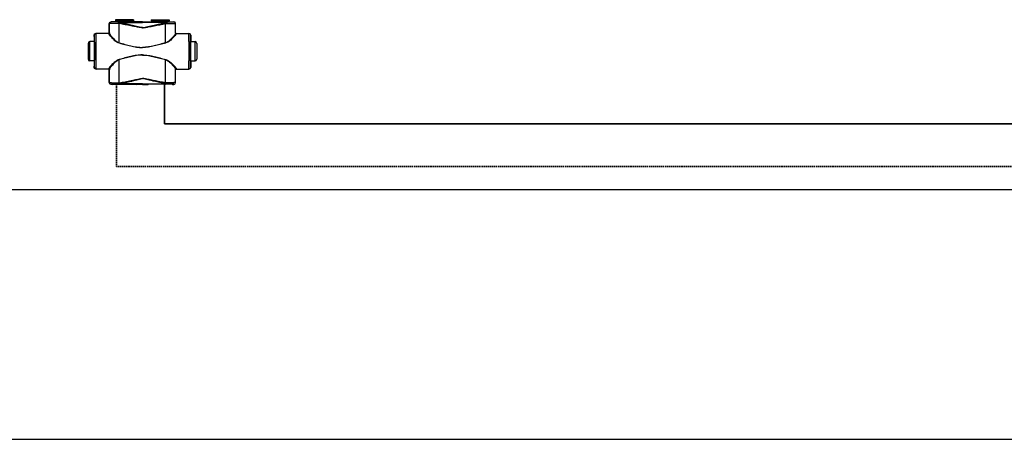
# Model space of a CAD drawing. Header units: millimetres. Extents: x -727 to 69715, y -15705 to 98123.
# Tile 223 of 256: x 48167 to 49546, y -13305 to -12717. Entities that reach past the tile are written whole.
import ezdxf

# ---------------------------------------------------------------- set-up
doc = ezdxf.new("R2010")
doc.units = ezdxf.units.MM
doc.linetypes.add('VERDECKT', pattern=[9.525, 6.35, -3.175])
for name, color, linetype, lineweight in [('UT_POTRUBI - PŘÍVOD', 1, 'Continuous', 35), ('UT_SCHÉMA_PŘÍVOD', 10, 'Continuous', 35), ('UT_SCHÉMA_ZPÁTEČKA', 172, 'VERDECKT', 35)]:
    doc.layers.add(name, color=color, linetype=linetype, lineweight=lineweight)

msp = doc.modelspace()

# ---------------------------------------------------------------- linework, layer by layer
at = {"color": 0, "linetype": 'Continuous'}
for p, q in [((48292.7, -12722.6), (48292.5, -12722.5)), ((48292.5, -12735.5), (48292.5, -12722.5)), ((48295.2, -12720.1), (48295, -12720)), ((48296.7, -12720), (48295, -12720)), ((48297, -12720.1), (48296.7, -12720)), ((48326.6, -12717.1), (48301.4, -12717.1)), ((48301.4, -12717.1), (48301.4, -12718.5)), ((48301.4, -12718.5), (48302.4, -12719.4)), ((48301.4, -12718.5), (48326.6, -12718.5)), ((48302.4, -12719.4), (48325.7, -12719.4)), ((48302.5, -12719.8), (48325.5, -12719.8)), ((48302.5, -12719.8), (48302.5, -12720.1)), ((48310.2, -12720.2), (48305.3, -12720.2)), ((48305.3, -12720.9), (48305.3, -12720.2)), ((48305.3, -12720.9), (48339, -12720.9)), ((48339, -12720.2), (48317.9, -12720.2)), ((48325.5, -12719.8), (48325.5, -12720.1)), ((48326.6, -12718.5), (48325.7, -12719.4)), ((48326.6, -12717.1), (48326.6, -12718.5)), ((48332.8, -12720), (48331, -12720.1)), ((48339, -12720), (48332.8, -12720)), ((48339, -12720), (48345.3, -12720)), ((48339, -12720.2), (48360.2, -12720.2)), ((48372.7, -12720.9), (48339, -12720.9)), ((48345.3, -12720), (48347, -12720.1)), ((48351.4, -12717.1), (48376.6, -12717.1)), ((48351.4, -12717.1), (48351.4, -12718.5)), ((48376.6, -12718.5), (48351.4, -12718.5)), ((48351.4, -12718.5), (48352.4, -12719.4)), ((48375.7, -12719.4), (48352.4, -12719.4)), ((48375.5, -12719.8), (48352.5, -12719.8)), ((48352.5, -12719.8), (48352.5, -12720.1)), ((48367.9, -12720.2), (48372.7, -12720.2)), ((48372.7, -12720.9), (48372.7, -12720.2)), ((48375.5, -12719.8), (48375.5, -12720.1)), ((48376.6, -12718.5), (48375.7, -12719.4)), ((48376.6, -12717.1), (48376.6, -12718.5)), ((48381, -12720.1), (48381.4, -12720)), ((48381.4, -12720), (48383, -12720)), ((48382.9, -12720.1), (48383, -12720)), ((48385.4, -12722.6), (48385.5, -12722.5)), ((48385.5, -12735.5), (48385.5, -12722.5)), ((48271.6, -12738.8), (48271.3, -12738.8)), ((48271.3, -12738.8), (48271.3, -12746.9)), ((48291.9, -12736.3), (48273.8, -12736.3)), ((48292.5, -12735.5), (48292.7, -12735.5)), ((48385.5, -12735.5), (48385.4, -12735.5)), ((48386.2, -12736.3), (48404.2, -12736.3)), ((48406.5, -12738.8), (48406.7, -12738.8)), ((48406.7, -12738.8), (48406.7, -12746.9)), ((48262.8, -12750.3), (48262.8, -12772.3)), ((48271.6, -12747.8), (48265.3, -12747.8)), ((48265.3, -12774.8), (48265.3, -12747.8)), ((48271.3, -12746.9), (48271.6, -12747.3)), ((48271.7, -12747.3), (48271.7, -12747.3)), ((48406.4, -12747.3), (48406.4, -12747.3)), ((48406.7, -12746.9), (48406.5, -12747.3)), ((48406.5, -12747.8), (48412.7, -12747.8)), ((48412.7, -12774.8), (48412.7, -12747.8)), ((48415.2, -12750.3), (48415.2, -12772.3)), ((48271.6, -12774.8), (48265.3, -12774.8)), ((48271.6, -12775.3), (48271.3, -12775.6)), ((48271.3, -12775.6), (48271.3, -12783.8)), ((48271.7, -12775.3), (48271.7, -12775.3)), ((48406.4, -12775.3), (48406.4, -12775.3)), ((48406.5, -12774.8), (48412.7, -12774.8)), ((48406.5, -12775.3), (48406.7, -12775.6)), ((48406.7, -12775.6), (48406.7, -12783.8)), ((48271.3, -12783.8), (48271.6, -12783.8)), ((48291.9, -12786.3), (48273.8, -12786.3)), ((48292.7, -12787.1), (48292.5, -12787.1)), ((48292.5, -12805.2), (48292.5, -12787.1)), ((48385.4, -12787.1), (48385.5, -12787.1)), ((48385.5, -12805.2), (48385.5, -12787.1)), ((48386.2, -12786.3), (48404.2, -12786.3)), ((48406.7, -12783.8), (48406.5, -12783.8)), ((48292.5, -12805.2), (48292.7, -12805)), ((48295, -12807.7), (48295.2, -12807.5)), ((48296.7, -12807.7), (48295, -12807.7)), ((48297, -12807.6), (48296.7, -12807.7)), ((48306.6, -12805.4), (48306.8, -12805.4)), ((48306.9, -12807.5), (48307.1, -12807.5)), ((48339, -12806.7), (48307.1, -12806.7)), ((48307.1, -12807.5), (48307.1, -12806.7)), ((48307.1, -12807.5), (48308.4, -12807.5)), ((48319.7, -12807.5), (48339, -12807.5)), ((48332.8, -12807.7), (48331, -12807.6)), ((48339, -12807.7), (48332.8, -12807.7)), ((48339, -12806.7), (48371, -12806.7)), ((48358.4, -12807.5), (48339, -12807.5)), ((48339, -12807.7), (48345.3, -12807.7)), ((48345.3, -12807.7), (48347, -12807.6)), ((48371, -12807.5), (48369.7, -12807.5)), ((48371, -12807.5), (48371, -12806.7)), ((48371.2, -12807.5), (48371, -12807.5)), ((48371.5, -12805.4), (48371.3, -12805.4)), ((48381, -12807.6), (48381.4, -12807.7)), ((48381.4, -12807.7), (48383, -12807.7)), ((48383, -12807.7), (48382.9, -12807.5)), ((48385.5, -12805.2), (48385.4, -12805))]:
    msp.add_line(p, q, dxfattribs=at)
for p, q in [((-727.4, -12954.7), (68024.3, -12954.7)), ((-727.4, -13304.7), (68024.3, -13304.7))]:
    msp.add_line(p, q)
for centre, radius, start, end in [((48295.2, -12722.6), 2.5, 90.0025, 179.9975), ((48302, -12719.8), 0.5, 0, 45), ((48326, -12719.8), 0.5, 135, 180), ((48352, -12719.8), 0.5, 0, 45), ((48376, -12719.8), 0.5, 135, 180), ((48382.9, -12722.6), 2.5, 0.0025, 89.9975), ((48274.1, -12738.8), 2.5, 90.0022, 180.0011), ((48291.9, -12735.5), 0.8, 270.0036, 359.9972), ((48386.2, -12735.5), 0.8, 180.0028, 269.9964), ((48404, -12738.8), 2.5, 359.9989, 89.9978), ((48265.3, -12750.3), 2.5, 90, 180), ((45831.9, -12761.3), 2442.4, 359.6832, 0.3168), ((50846.2, -12761.3), 2442.4, 179.6832, 180.3168), ((48412.7, -12750.3), 2.5, 0, 90), ((48265.3, -12772.3), 2.5, 180, 270), ((48412.7, -12772.3), 2.5, 270, 0), ((48274.1, -12783.8), 2.5, 179.9989, 269.9978), ((48291.9, -12787.1), 0.8, 0.0028, 89.9964), ((48386.2, -12787.1), 0.8, 90.0036, 179.9972), ((48404, -12783.8), 2.5, 270.0022, 0.0011), ((48295.2, -12805), 2.5, 180.0025, 269.9975), ((48382.9, -12805), 2.5, 270.0025, 359.9975)]:
    msp.add_arc(centre, radius, start, end, dxfattribs=at)
at = {"color": 0, "linetype": 'Continuous', "extrusion": (0, 0, -1)}
for centre, major_axis, ratio, start_param, end_param in [((48295, -12722.5), (-1.77, 1.77), 0.999973, -0.785384, 0.785384), ((48314, -12720.1), (-17, 0), 0.005236, 4.941076, 6.283185), ((48314, -12720.1), (-17, 0), 0.005236, 3.141593, 4.483702), ((48273.8, -12738.8), (-2.5, 0), 0.999945, 0, 1.570796), ((48291.7, -12735.5), (-0.8, 0), 0.999986, -3.141593, -1.659157), ((48271.6, -12761.3), (0, 14), 0.010472, 0, 3.141593), ((48273.8, -12783.8), (-2.5, 0), 0.999945, -1.570796, 0), ((48291.7, -12787.1), (0.8, 0), 0.999986, -1.395381, 0), ((48295, -12805.2), (1.77, 1.77), 0.999973, -3.926977, -2.356208), ((48314, -12807.6), (-17, 0), 0.005236, 0, 1.229157), ((48314, -12807.6), (-17, 0), 0.005236, 1.912436, 3.141593)]:
    msp.add_ellipse(centre, major_axis=major_axis, ratio=ratio, start_param=start_param, end_param=end_param, dxfattribs=at)
at = {"color": 0, "linetype": 'Continuous'}
for centre, major_axis, ratio, start_param, end_param in [((48364, -12720.1), (17, 0), 0.005236, 3.141593, 4.483702), ((48364, -12720.1), (17, 0), 0.005236, 4.941076, 6.283185), ((48383, -12722.5), (1.77, 1.77), 0.999973, -0.785384, 0.785384), ((48386.3, -12735.5), (0.8, 0), 0.999986, -3.141593, -1.659157), ((48404.2, -12738.8), (2.5, 0), 0.999945, 0, 1.570796), ((48406.5, -12761.3), (0, 14), 0.010472, 0, 3.141593), ((48386.3, -12787.1), (-0.8, 0), 0.999986, -1.395381, 0), ((48404.2, -12783.8), (2.5, 0), 0.999945, -1.570796, 0), ((48364, -12807.6), (17, 0), 0.005236, 1.912436, 3.141593), ((48364, -12807.6), (17, 0), 0.005236, 0, 1.229157), ((48383, -12805.2), (-1.77, 1.77), 0.999973, -3.926977, -2.356208)]:
    msp.add_ellipse(centre, major_axis=major_axis, ratio=ratio, start_param=start_param, end_param=end_param, dxfattribs=at)
for points, knots in [([(48304.7, -12722.3), (48303.9, -12722.3), (48302.3, -12722.3), (48300.3, -12722.3), (48298.9, -12722.3), (48297.9, -12722.3), (48296.9, -12722.4), (48296.1, -12722.4), (48295.3, -12722.4), (48294.6, -12722.4), (48294.1, -12722.4), (48293.6, -12722.5), (48293.4, -12722.5), (48293.2, -12722.5), (48293, -12722.5), (48292.9, -12722.5), (48292.8, -12722.5), (48292.7, -12722.6), (48292.7, -12722.6), (48292.7, -12722.6), (48292.7, -12722.6)], [0, 0, 0, 0, 0.207034, 0.39928, 0.488214, 0.57154, 0.648707, 0.71921, 0.782588, 0.838437, 0.886403, 0.926186, 0.942933, 0.957549, 0.970012, 0.98031, 0.988432, 0.994377, 0.998178, 1, 1, 1, 1]), ([(48292.7, -12736), (48292.7, -12734.9), (48292.7, -12730.4), (48292.7, -12725.9), (48292.7, -12722.6)], [0, 0, 0, 0, 0.250733, 1, 1, 1, 1]), ([(48305.3, -12720.2), (48304.6, -12720.2), (48303.3, -12720.1), (48301.6, -12720.1), (48300.4, -12720.1), (48299.5, -12720.1), (48298.8, -12720.1), (48298, -12720.1), (48297.4, -12720.1), (48296.8, -12720.1), (48296.3, -12720.1), (48296, -12720.1), (48295.7, -12720.1), (48295.6, -12720.1), (48295.5, -12720.1), (48295.4, -12720.1), (48295.3, -12720.1), (48295.2, -12720.1), (48295.2, -12720.1), (48295.2, -12720.1), (48295.2, -12720.1), (48295.2, -12720.1), (48295.2, -12720.1), (48295.2, -12720.1)], [0, 0, 0, 0, 0.207653, 0.400343, 0.489423, 0.572844, 0.650059, 0.720565, 0.783909, 0.839692, 0.887568, 0.927242, 0.943927, 0.958477, 0.970869, 0.981088, 0.989117, 0.992306, 0.994945, 0.997032, 0.998568, 0.999554, 1, 1, 1, 1]), ([(48305.3, -12720.2), (48305.3, -12720.2), (48305.2, -12720.3), (48305.1, -12720.4), (48305, -12720.6), (48304.9, -12720.8), (48304.9, -12721.1), (48304.8, -12721.5), (48304.8, -12721.9), (48304.7, -12722.1), (48304.7, -12722.3)], [0, 0, 0, 0, 0.117156, 0.161001, 0.211236, 0.330442, 0.472834, 0.634922, 0.812344, 1, 1, 1, 1]), ([(48305.3, -12720.9), (48305.2, -12721.1), (48305, -12721.5), (48304.8, -12722), (48304.7, -12722.3)], [0, 0, 0, 0, 0.464895, 1, 1, 1, 1]), ([(48306.6, -12722.6), (48306.4, -12722.6), (48305.8, -12722.5), (48305.2, -12722.4), (48304.7, -12722.3)], [0, 0, 0, 0, 0.252579, 1, 1, 1, 1]), ([(48306.9, -12721.3), (48306.8, -12721.3), (48306.3, -12721.1), (48305.7, -12721), (48305.3, -12720.9)], [0, 0, 0, 0, 0.253704, 1, 1, 1, 1]), ([(48306.9, -12721.3), (48306.9, -12721.5), (48306.7, -12721.9), (48306.6, -12722.4), (48306.6, -12722.6)], [0, 0, 0, 0, 0.464569, 1, 1, 1, 1]), ([(48339, -12728.3), (48339, -12728.3), (48338.4, -12728.3), (48337, -12728.2), (48334.9, -12727.9), (48332.9, -12727.6), (48330.2, -12727.1), (48326.8, -12726.4), (48322.8, -12725.6), (48318.7, -12724.8), (48314.7, -12724.1), (48310.6, -12723.3), (48307.9, -12722.9), (48306.6, -12722.6)], [0.5000015, 0.5000015, 0.5000015, 0.5000015, 0.500002, 0.5313979, 0.5627848, 0.5941575, 0.6255147, 0.6881766, 0.7507583, 0.8132458, 0.8756245, 0.9378805, 1, 1, 1, 1]), ([(48306.6, -12749.4), (48306.6, -12747.2), (48306.6, -12738.2), (48306.6, -12729.3), (48306.6, -12722.6)], [0, 0, 0, 0, 0.250952, 1, 1, 1, 1]), ([(48339, -12728.1), (48339, -12728.1), (48338.7, -12728.1), (48338, -12728.1), (48336.6, -12727.9), (48334.9, -12727.6), (48332.9, -12727.2), (48330.9, -12726.8), (48328.9, -12726.3), (48326.2, -12725.7), (48322.9, -12724.9), (48318.9, -12723.9), (48314.9, -12723), (48310.9, -12722.1), (48308.2, -12721.6), (48306.9, -12721.3)], [0.499995, 0.499995, 0.499995, 0.499995, 0.4999958, 0.5157333, 0.5314718, 0.5629204, 0.5943483, 0.6257534, 0.6571339, 0.6884877, 0.7511054, 0.813586, 0.8759088, 0.9380534, 1, 1, 1, 1]), ([(48317.9, -12720.2), (48317.3, -12720.2), (48316, -12720.2), (48314, -12720.2), (48312.1, -12720.2), (48310.8, -12720.2), (48310.2, -12720.2)], [0, 0, 0, 0, 0.248355, 0.5, 0.751645, 1, 1, 1, 1]), ([(48339, -12728.1), (48339, -12728.1), (48339.4, -12728.1), (48340.1, -12728.1), (48341.5, -12727.9), (48343.2, -12727.6), (48345.2, -12727.2), (48347.2, -12726.8), (48349.2, -12726.3), (48351.9, -12725.7), (48355.2, -12724.9), (48359.2, -12723.9), (48363.2, -12723), (48367.2, -12722.1), (48369.8, -12721.6), (48371.2, -12721.3)], [0.499995, 0.499995, 0.499995, 0.499995, 0.4999958, 0.5157333, 0.5314718, 0.5629204, 0.5943483, 0.6257534, 0.6571339, 0.6884877, 0.7511054, 0.813586, 0.8759088, 0.9380534, 1, 1, 1, 1]), ([(48339, -12728.3), (48339, -12728.3), (48339.7, -12728.3), (48341.1, -12728.2), (48343.2, -12727.9), (48345.2, -12727.6), (48347.9, -12727.1), (48351.3, -12726.4), (48355.3, -12725.6), (48359.4, -12724.8), (48363.4, -12724.1), (48367.5, -12723.3), (48370.2, -12722.9), (48371.5, -12722.6)], [0.5000015, 0.5000015, 0.5000015, 0.5000015, 0.500002, 0.5313979, 0.5627848, 0.5941575, 0.6255147, 0.6881766, 0.7507583, 0.8132458, 0.8756245, 0.9378805, 1, 1, 1, 1]), ([(48360.2, -12720.2), (48360.8, -12720.2), (48362.1, -12720.2), (48364, -12720.2), (48366, -12720.2), (48367.3, -12720.2), (48367.9, -12720.2)], [0, 0, 0, 0, 0.248355, 0.5, 0.751645, 1, 1, 1, 1]), ([(48371.2, -12721.3), (48371.3, -12721.3), (48371.8, -12721.1), (48372.4, -12721), (48372.7, -12720.9)], [0, 0, 0, 0, 0.253704, 1, 1, 1, 1]), ([(48371.2, -12721.3), (48371.2, -12721.5), (48371.4, -12721.9), (48371.5, -12722.4), (48371.5, -12722.6)], [0, 0, 0, 0, 0.464569, 1, 1, 1, 1]), ([(48371.5, -12722.6), (48371.7, -12722.6), (48372.3, -12722.5), (48372.9, -12722.4), (48373.4, -12722.3)], [0, 0, 0, 0, 0.252579, 1, 1, 1, 1]), ([(48371.5, -12749.4), (48371.5, -12747.2), (48371.5, -12738.2), (48371.5, -12729.3), (48371.5, -12722.6)], [0, 0, 0, 0, 0.250952, 1, 1, 1, 1]), ([(48372.7, -12720.2), (48373.5, -12720.2), (48374.8, -12720.1), (48376.5, -12720.1), (48377.7, -12720.1), (48378.6, -12720.1), (48379.3, -12720.1), (48380.1, -12720.1), (48380.7, -12720.1), (48381.3, -12720.1), (48381.8, -12720.1), (48382.1, -12720.1), (48382.3, -12720.1), (48382.5, -12720.1), (48382.6, -12720.1), (48382.7, -12720.1), (48382.8, -12720.1), (48382.8, -12720.1), (48382.9, -12720.1), (48382.9, -12720.1), (48382.9, -12720.1), (48382.9, -12720.1), (48382.9, -12720.1), (48382.9, -12720.1)], [0, 0, 0, 0, 0.207653, 0.400343, 0.489423, 0.572844, 0.650059, 0.720565, 0.783909, 0.839692, 0.887568, 0.927242, 0.943927, 0.958477, 0.970869, 0.981088, 0.989117, 0.992306, 0.994945, 0.997032, 0.998568, 0.999554, 1, 1, 1, 1]), ([(48372.7, -12720.2), (48372.8, -12720.2), (48372.9, -12720.3), (48373, -12720.4), (48373.1, -12720.6), (48373.2, -12720.8), (48373.2, -12721.1), (48373.3, -12721.5), (48373.3, -12721.9), (48373.4, -12722.1), (48373.4, -12722.3)], [0, 0, 0, 0, 0.117156, 0.161001, 0.211236, 0.330442, 0.472834, 0.634922, 0.812344, 1, 1, 1, 1]), ([(48372.7, -12720.9), (48372.9, -12721.1), (48373.1, -12721.5), (48373.3, -12722), (48373.4, -12722.3)], [0, 0, 0, 0, 0.464895, 1, 1, 1, 1]), ([(48373.4, -12722.3), (48374.2, -12722.3), (48375.8, -12722.3), (48377.8, -12722.3), (48379.2, -12722.3), (48380.2, -12722.3), (48381.2, -12722.4), (48382, -12722.4), (48382.8, -12722.4), (48383.5, -12722.4), (48384, -12722.4), (48384.5, -12722.5), (48384.7, -12722.5), (48384.9, -12722.5), (48385.1, -12722.5), (48385.2, -12722.5), (48385.3, -12722.5), (48385.4, -12722.6), (48385.4, -12722.6), (48385.4, -12722.6), (48385.4, -12722.6)], [0, 0, 0, 0, 0.207034, 0.39928, 0.488214, 0.57154, 0.648707, 0.71921, 0.782588, 0.838437, 0.886403, 0.926186, 0.942933, 0.957549, 0.970012, 0.98031, 0.988432, 0.994377, 0.998178, 1, 1, 1, 1]), ([(48385.4, -12736), (48385.4, -12734.9), (48385.4, -12730.4), (48385.4, -12725.9), (48385.4, -12722.6)], [0, 0, 0, 0, 0.250733, 1, 1, 1, 1]), ([(48271.7, -12747.3), (48271.7, -12746.6), (48271.7, -12745.4), (48271.7, -12744), (48271.7, -12742.9), (48271.7, -12742.2), (48271.7, -12741.6), (48271.7, -12741), (48271.6, -12740.5), (48271.6, -12740.1), (48271.6, -12739.7), (48271.6, -12739.4), (48271.6, -12739.2), (48271.6, -12739.1), (48271.6, -12739), (48271.6, -12738.9), (48271.6, -12738.8), (48271.6, -12738.8), (48271.6, -12738.8), (48271.6, -12738.8), (48271.6, -12738.8)], [0, 0, 0, 0, 0.221931, 0.420259, 0.509783, 0.592499, 0.668149, 0.736495, 0.797321, 0.850436, 0.895675, 0.932895, 0.948462, 0.961984, 0.973451, 0.982856, 0.990196, 0.99547, 0.998697, 1, 1, 1, 1]), ([(48274.3, -12747.8), (48274.2, -12746.9), (48274.2, -12745.3), (48274.2, -12743.4), (48274.2, -12742), (48274.2, -12741), (48274.2, -12740.1), (48274.2, -12739.4), (48274.2, -12738.6), (48274.1, -12738), (48274.1, -12737.5), (48274.1, -12737.1), (48274.1, -12736.9), (48274.1, -12736.7), (48274.1, -12736.6), (48274.1, -12736.5), (48274.1, -12736.4), (48274.1, -12736.3), (48274.1, -12736.3), (48274.1, -12736.3), (48274.1, -12736.3), (48274.1, -12736.3)], [0, 0, 0, 0, 0.218984, 0.416191, 0.505653, 0.588551, 0.664564, 0.733396, 0.794781, 0.848478, 0.894279, 0.932006, 0.947796, 0.961515, 0.973152, 0.982695, 0.990138, 0.995479, 0.998726, 0.999584, 1, 1, 1, 1]), ([(48292.7, -12736), (48292.7, -12736.1), (48292.6, -12736.3), (48292.5, -12736.6), (48292.2, -12736.7), (48292, -12736.8), (48291.9, -12736.8)], [0, 0, 0, 0, 0.247572, 0.496581, 0.747591, 1, 1, 1, 1]), ([(48291.9, -12736.3), (48291.9, -12736.3), (48291.9, -12736.3), (48291.9, -12736.3), (48291.9, -12736.3), (48291.9, -12736.3), (48291.9, -12736.3), (48291.9, -12736.4), (48291.9, -12736.5), (48291.9, -12736.6), (48291.9, -12736.7), (48291.9, -12736.7), (48291.9, -12736.8)], [0, 0, 0, 0, 0.005122, 0.017304, 0.037118, 0.064661, 0.143035, 0.252499, 0.393016, 0.564526, 0.766907, 1, 1, 1, 1]), ([(48291.9, -12736.8), (48291.9, -12736.8), (48291.9, -12737), (48292, -12737.2), (48292.1, -12737.5), (48292.3, -12737.8), (48292.6, -12738.4), (48293.2, -12739.1), (48293.8, -12739.9), (48294.9, -12741.1), (48296.4, -12742.6), (48298.4, -12744.6), (48300.3, -12746.2), (48302, -12747.5), (48303.9, -12748.7), (48305.4, -12749.4), (48306.5, -12749.7)], [0, 0, 0, 0, 0.009694, 0.02127, 0.034861, 0.050494, 0.087694, 0.13227, 0.183417, 0.240322, 0.368483, 0.511765, 0.666448, 0.747227, 0.829948, 1, 1, 1, 1]), ([(48292.7, -12735.5), (48292.7, -12735.5), (48292.7, -12735.5), (48292.7, -12735.5), (48292.7, -12735.5), (48292.7, -12735.5), (48292.7, -12735.5), (48292.7, -12735.6), (48292.7, -12735.7), (48292.7, -12735.8), (48292.7, -12735.9), (48292.7, -12736), (48292.7, -12736)], [0, 0, 0, 0, 0.005057, 0.017214, 0.037015, 0.06455, 0.142921, 0.252392, 0.392925, 0.564459, 0.766871, 1, 1, 1, 1]), ([(48292.7, -12736), (48292.7, -12736.1), (48292.7, -12736.2), (48292.8, -12736.4), (48292.9, -12736.7), (48293.1, -12737.1), (48293.4, -12737.7), (48293.9, -12738.4), (48294.5, -12739.2), (48295.5, -12740.4), (48296.9, -12742), (48298.8, -12744.1), (48300.6, -12745.8), (48302.3, -12747.1), (48304, -12748.3), (48305.5, -12749.1), (48306.6, -12749.4)], [0, 0, 0, 0, 0.010286, 0.022433, 0.036551, 0.052653, 0.090607, 0.135698, 0.187142, 0.244158, 0.372094, 0.514728, 0.6685, 0.748767, 0.830965, 1, 1, 1, 1]), ([(48385.4, -12736), (48385.4, -12736.1), (48385.4, -12736.2), (48385.3, -12736.4), (48385.2, -12736.7), (48385, -12737.1), (48384.7, -12737.7), (48384.2, -12738.4), (48383.6, -12739.2), (48382.6, -12740.4), (48381.2, -12742), (48379.3, -12744.1), (48377.4, -12745.8), (48375.8, -12747.1), (48374, -12748.3), (48372.6, -12749.1), (48371.5, -12749.4)], [0, 0, 0, 0, 0.010286, 0.022433, 0.036551, 0.052653, 0.090607, 0.135698, 0.187142, 0.244158, 0.372094, 0.514728, 0.6685, 0.748767, 0.830965, 1, 1, 1, 1]), ([(48386.2, -12736.8), (48386.2, -12736.8), (48386.2, -12737), (48386.1, -12737.2), (48386, -12737.5), (48385.8, -12737.8), (48385.4, -12738.4), (48384.9, -12739.1), (48384.3, -12739.9), (48383.2, -12741.1), (48381.7, -12742.6), (48379.7, -12744.6), (48377.8, -12746.2), (48376.1, -12747.5), (48374.2, -12748.7), (48372.7, -12749.4), (48371.6, -12749.7)], [0, 0, 0, 0, 0.009694, 0.02127, 0.034861, 0.050494, 0.087694, 0.13227, 0.183417, 0.240322, 0.368483, 0.511765, 0.666448, 0.747227, 0.829948, 1, 1, 1, 1]), ([(48385.4, -12735.5), (48385.4, -12735.5), (48385.4, -12735.5), (48385.4, -12735.5), (48385.4, -12735.5), (48385.4, -12735.5), (48385.4, -12735.5), (48385.4, -12735.6), (48385.4, -12735.7), (48385.4, -12735.8), (48385.4, -12735.9), (48385.4, -12736), (48385.4, -12736)], [0, 0, 0, 0, 0.005057, 0.017214, 0.037015, 0.06455, 0.142921, 0.252392, 0.392925, 0.564459, 0.766871, 1, 1, 1, 1]), ([(48385.4, -12736), (48385.4, -12736.1), (48385.5, -12736.3), (48385.6, -12736.6), (48385.9, -12736.7), (48386.1, -12736.8), (48386.2, -12736.8)], [0, 0, 0, 0, 0.247572, 0.496581, 0.747591, 1, 1, 1, 1]), ([(48386.2, -12736.3), (48386.2, -12736.3), (48386.2, -12736.3), (48386.2, -12736.3), (48386.2, -12736.3), (48386.2, -12736.3), (48386.2, -12736.3), (48386.2, -12736.4), (48386.2, -12736.5), (48386.2, -12736.6), (48386.2, -12736.7), (48386.2, -12736.7), (48386.2, -12736.8)], [0, 0, 0, 0, 0.005122, 0.017304, 0.037118, 0.064661, 0.143035, 0.252499, 0.393016, 0.564526, 0.766907, 1, 1, 1, 1]), ([(48403.8, -12747.8), (48403.8, -12746.9), (48403.9, -12745.3), (48403.9, -12743.4), (48403.9, -12742), (48403.9, -12741), (48403.9, -12740.1), (48403.9, -12739.4), (48403.9, -12738.6), (48403.9, -12738), (48404, -12737.5), (48404, -12737.1), (48404, -12736.9), (48404, -12736.7), (48404, -12736.6), (48404, -12736.5), (48404, -12736.4), (48404, -12736.3), (48404, -12736.3), (48404, -12736.3), (48404, -12736.3), (48404, -12736.3)], [0, 0, 0, 0, 0.218984, 0.416191, 0.505653, 0.588551, 0.664564, 0.733396, 0.794781, 0.848478, 0.894279, 0.932006, 0.947796, 0.961515, 0.973152, 0.982695, 0.990138, 0.995479, 0.998726, 0.999584, 1, 1, 1, 1]), ([(48406.4, -12747.3), (48406.4, -12746.6), (48406.4, -12745.4), (48406.4, -12744), (48406.4, -12742.9), (48406.4, -12742.2), (48406.4, -12741.6), (48406.4, -12741), (48406.4, -12740.5), (48406.5, -12740.1), (48406.5, -12739.7), (48406.5, -12739.4), (48406.5, -12739.2), (48406.5, -12739.1), (48406.5, -12739), (48406.5, -12738.9), (48406.5, -12738.8), (48406.5, -12738.8), (48406.5, -12738.8), (48406.5, -12738.8), (48406.5, -12738.8)], [0, 0, 0, 0, 0.221931, 0.420259, 0.509783, 0.592499, 0.668149, 0.736495, 0.797321, 0.850436, 0.895675, 0.932895, 0.948462, 0.961984, 0.973451, 0.982856, 0.990196, 0.99547, 0.998697, 1, 1, 1, 1]), ([(48271.7, -12775.3), (48271.8, -12773.1), (48271.8, -12768.4), (48271.8, -12761.3), (48271.8, -12754.1), (48271.8, -12749.5), (48271.7, -12747.3)], [0, 0, 0, 0, 0.235226, 0.499987, 0.764754, 1, 1, 1, 1]), ([(48306.6, -12749.4), (48306.6, -12749.4), (48306.6, -12749.5), (48306.5, -12749.7), (48306.5, -12749.7)], [0, 0, 0, 0, 0.258378, 1, 1, 1, 1]), ([(48306.5, -12749.7), (48309.2, -12750.5), (48313.2, -12751.5), (48318.5, -12752.9), (48322.6, -12753.9), (48326.6, -12754.7), (48330.7, -12755.5), (48334.2, -12755.9), (48337, -12756.1), (48338.4, -12756.1), (48339, -12756.1), (48339, -12756.1)], [0, 0, 0, 0, 0.1245061, 0.1869228, 0.2494269, 0.3120016, 0.3746311, 0.4372993, 0.4686472, 0.4999998, 0.5, 0.5, 0.5, 0.5]), ([(48306.6, -12749.4), (48309.3, -12750.1), (48313.2, -12751.2), (48318.6, -12752.7), (48322.6, -12753.7), (48326.7, -12754.6), (48330.8, -12755.3), (48334.2, -12755.7), (48337, -12755.9), (48338.4, -12755.9), (48339, -12755.9), (48339, -12755.9)], [0, 0, 0, 0, 0.1244767, 0.1868883, 0.2493924, 0.3119715, 0.3746087, 0.437287, 0.4686409, 0.4999998, 0.5, 0.5, 0.5, 0.5]), ([(48371.5, -12749.4), (48368.8, -12750.1), (48364.8, -12751.2), (48359.5, -12752.7), (48355.5, -12753.7), (48351.4, -12754.6), (48347.3, -12755.3), (48343.9, -12755.7), (48341.1, -12755.9), (48339.7, -12755.9), (48339, -12755.9), (48339, -12755.9)], [0, 0, 0, 0, 0.1244767, 0.1868883, 0.2493924, 0.3119715, 0.3746087, 0.437287, 0.4686409, 0.4999998, 0.5, 0.5, 0.5, 0.5]), ([(48371.6, -12749.7), (48368.9, -12750.5), (48364.9, -12751.5), (48359.6, -12752.9), (48355.5, -12753.9), (48351.5, -12754.7), (48347.4, -12755.5), (48343.9, -12755.9), (48341.1, -12756.1), (48339.7, -12756.1), (48339, -12756.1), (48339, -12756.1)], [0, 0, 0, 0, 0.1245061, 0.1869228, 0.2494269, 0.3120016, 0.3746311, 0.4372993, 0.4686472, 0.4999998, 0.5, 0.5, 0.5, 0.5]), ([(48371.5, -12749.4), (48371.5, -12749.4), (48371.5, -12749.5), (48371.6, -12749.7), (48371.6, -12749.7)], [0, 0, 0, 0, 0.258378, 1, 1, 1, 1]), ([(48406.4, -12775.3), (48406.3, -12773.1), (48406.3, -12768.4), (48406.3, -12761.3), (48406.3, -12754.1), (48406.3, -12749.5), (48406.4, -12747.3)], [0, 0, 0, 0, 0.235226, 0.499987, 0.764754, 1, 1, 1, 1]), ([(48339, -12766.4), (48337.7, -12766.4), (48334.9, -12766.5), (48330.7, -12767), (48326.6, -12767.8), (48322.6, -12768.7), (48318.5, -12769.6), (48313.2, -12771), (48309.2, -12772.1), (48306.5, -12772.8)], [0.5, 0.5, 0.5, 0.5, 0.5626889, 0.6253582, 0.6879892, 0.7505657, 0.8130716, 0.8754902, 1, 1, 1, 1]), ([(48339, -12766.6), (48337.7, -12766.6), (48334.9, -12766.7), (48330.8, -12767.2), (48326.7, -12768), (48322.6, -12768.9), (48318.6, -12769.9), (48313.2, -12771.3), (48309.3, -12772.4), (48306.6, -12773.1)], [0.5, 0.5, 0.5, 0.5, 0.5627005, 0.6253799, 0.6880187, 0.7505997, 0.8131057, 0.8755193, 1, 1, 1, 1]), ([(48339, -12766.4), (48340.4, -12766.4), (48343.2, -12766.5), (48347.4, -12767), (48351.5, -12767.8), (48355.5, -12768.7), (48359.6, -12769.6), (48364.9, -12771), (48368.9, -12772.1), (48371.6, -12772.8)], [0.5, 0.5, 0.5, 0.5, 0.5626889, 0.6253582, 0.6879892, 0.7505657, 0.8130716, 0.8754902, 1, 1, 1, 1]), ([(48339, -12766.6), (48340.4, -12766.6), (48343.2, -12766.7), (48347.3, -12767.2), (48351.4, -12768), (48355.5, -12768.9), (48359.5, -12769.9), (48364.8, -12771.3), (48368.8, -12772.4), (48371.5, -12773.1)], [0.5, 0.5, 0.5, 0.5, 0.5627005, 0.6253799, 0.6880187, 0.7505997, 0.8131057, 0.8755193, 1, 1, 1, 1]), ([(48271.6, -12783.8), (48271.6, -12783.8), (48271.6, -12783.7), (48271.6, -12783.7), (48271.6, -12783.7), (48271.6, -12783.6), (48271.6, -12783.5), (48271.6, -12783.4), (48271.6, -12783.3), (48271.6, -12783.1), (48271.6, -12782.9), (48271.6, -12782.5), (48271.6, -12782), (48271.7, -12781.5), (48271.7, -12780.9), (48271.7, -12780.3), (48271.7, -12779.6), (48271.7, -12778.5), (48271.7, -12777.1), (48271.7, -12775.9), (48271.7, -12775.3)], [0, 0, 0, 0, 0.001303, 0.00453, 0.009804, 0.017144, 0.026549, 0.038016, 0.051538, 0.067105, 0.104325, 0.149564, 0.202679, 0.263505, 0.331851, 0.407501, 0.490217, 0.579741, 0.778069, 1, 1, 1, 1]), ([(48274.1, -12786.3), (48274.1, -12786.3), (48274.1, -12786.3), (48274.1, -12786.2), (48274.1, -12786.2), (48274.1, -12786.1), (48274.1, -12786.1), (48274.1, -12785.9), (48274.1, -12785.8), (48274.1, -12785.7), (48274.1, -12785.4), (48274.1, -12785), (48274.1, -12784.5), (48274.2, -12783.9), (48274.2, -12783.2), (48274.2, -12782.4), (48274.2, -12781.5), (48274.2, -12780.6), (48274.2, -12779.1), (48274.2, -12777.2), (48274.2, -12775.6), (48274.3, -12774.8)], [0, 0, 0, 0, 0.000416, 0.001274, 0.004521, 0.009862, 0.017305, 0.026849, 0.038485, 0.052204, 0.067994, 0.105721, 0.151522, 0.205219, 0.266604, 0.335437, 0.411449, 0.494347, 0.58381, 0.781016, 1, 1, 1, 1]), ([(48306.5, -12772.8), (48305.4, -12773.1), (48303.9, -12773.8), (48302, -12775), (48300.3, -12776.3), (48298.4, -12777.9), (48296.4, -12779.9), (48294.9, -12781.5), (48293.8, -12782.6), (48293.2, -12783.4), (48292.6, -12784.1), (48292.3, -12784.7), (48292.1, -12785.1), (48292, -12785.3), (48291.9, -12785.5), (48291.9, -12785.7), (48291.9, -12785.7)], [0, 0, 0, 0, 0.170052, 0.252774, 0.333553, 0.488235, 0.631517, 0.759678, 0.816583, 0.86773, 0.912306, 0.949506, 0.965139, 0.978731, 0.990306, 1, 1, 1, 1]), ([(48306.6, -12773.1), (48305.5, -12773.4), (48304, -12774.2), (48302.3, -12775.5), (48300.6, -12776.8), (48298.8, -12778.5), (48296.9, -12780.5), (48295.5, -12782.1), (48294.5, -12783.3), (48293.9, -12784.1), (48293.4, -12784.9), (48293.1, -12785.4), (48292.9, -12785.8), (48292.8, -12786.1), (48292.7, -12786.3), (48292.7, -12786.5), (48292.7, -12786.5)], [0, 0, 0, 0, 0.169036, 0.251233, 0.3315, 0.485272, 0.627906, 0.755842, 0.812858, 0.864302, 0.909393, 0.947347, 0.963449, 0.977567, 0.989714, 1, 1, 1, 1]), ([(48306.6, -12773.1), (48306.6, -12773.1), (48306.6, -12773), (48306.5, -12772.9), (48306.5, -12772.8)], [0, 0, 0, 0, 0.258378, 1, 1, 1, 1]), ([(48306.6, -12805.4), (48306.6, -12802.7), (48306.6, -12792), (48306.6, -12781.2), (48306.6, -12773.1)], [0, 0, 0, 0, 0.248459, 1, 1, 1, 1]), ([(48371.5, -12773.1), (48371.5, -12773.1), (48371.5, -12773), (48371.6, -12772.9), (48371.6, -12772.8)], [0, 0, 0, 0, 0.258378, 1, 1, 1, 1]), ([(48371.5, -12773.1), (48372.6, -12773.4), (48374, -12774.2), (48375.8, -12775.5), (48377.4, -12776.8), (48379.3, -12778.5), (48381.2, -12780.5), (48382.6, -12782.1), (48383.6, -12783.3), (48384.2, -12784.1), (48384.7, -12784.9), (48385, -12785.4), (48385.2, -12785.8), (48385.3, -12786.1), (48385.4, -12786.3), (48385.4, -12786.5), (48385.4, -12786.5)], [0, 0, 0, 0, 0.169036, 0.251233, 0.3315, 0.485272, 0.627906, 0.755842, 0.812858, 0.864302, 0.909393, 0.947347, 0.963449, 0.977567, 0.989714, 1, 1, 1, 1]), ([(48371.5, -12805.4), (48371.5, -12802.7), (48371.5, -12792), (48371.5, -12781.2), (48371.5, -12773.1)], [0, 0, 0, 0, 0.248459, 1, 1, 1, 1]), ([(48371.6, -12772.8), (48372.7, -12773.1), (48374.2, -12773.8), (48376.1, -12775), (48377.8, -12776.3), (48379.7, -12777.9), (48381.7, -12779.9), (48383.2, -12781.5), (48384.3, -12782.6), (48384.9, -12783.4), (48385.4, -12784.1), (48385.8, -12784.7), (48386, -12785.1), (48386.1, -12785.3), (48386.2, -12785.5), (48386.2, -12785.7), (48386.2, -12785.7)], [0, 0, 0, 0, 0.170052, 0.252774, 0.333553, 0.488235, 0.631517, 0.759678, 0.816583, 0.86773, 0.912306, 0.949506, 0.965139, 0.978731, 0.990306, 1, 1, 1, 1]), ([(48404, -12786.3), (48404, -12786.3), (48404, -12786.3), (48404, -12786.2), (48404, -12786.2), (48404, -12786.1), (48404, -12786.1), (48404, -12785.9), (48404, -12785.8), (48404, -12785.7), (48404, -12785.4), (48404, -12785), (48403.9, -12784.5), (48403.9, -12783.9), (48403.9, -12783.2), (48403.9, -12782.4), (48403.9, -12781.5), (48403.9, -12780.6), (48403.9, -12779.1), (48403.9, -12777.2), (48403.8, -12775.6), (48403.8, -12774.8)], [0, 0, 0, 0, 0.000416, 0.001274, 0.004521, 0.009862, 0.017305, 0.026849, 0.038485, 0.052204, 0.067994, 0.105721, 0.151522, 0.205219, 0.266604, 0.335437, 0.411449, 0.494347, 0.58381, 0.781016, 1, 1, 1, 1]), ([(48406.5, -12783.8), (48406.5, -12783.8), (48406.5, -12783.7), (48406.5, -12783.7), (48406.5, -12783.7), (48406.5, -12783.6), (48406.5, -12783.5), (48406.5, -12783.4), (48406.5, -12783.3), (48406.5, -12783.1), (48406.5, -12782.9), (48406.5, -12782.5), (48406.4, -12782), (48406.4, -12781.5), (48406.4, -12780.9), (48406.4, -12780.3), (48406.4, -12779.6), (48406.4, -12778.5), (48406.4, -12777.1), (48406.4, -12775.9), (48406.4, -12775.3)], [0, 0, 0, 0, 0.001303, 0.00453, 0.009804, 0.017144, 0.026549, 0.038016, 0.051538, 0.067105, 0.104325, 0.149564, 0.202679, 0.263505, 0.331851, 0.407501, 0.490217, 0.579741, 0.778069, 1, 1, 1, 1]), ([(48291.9, -12785.7), (48291.9, -12785.8), (48291.9, -12785.9), (48291.9, -12786), (48291.9, -12786.1), (48291.9, -12786.1), (48291.9, -12786.2), (48291.9, -12786.2), (48291.9, -12786.2), (48291.9, -12786.3), (48291.9, -12786.3), (48291.9, -12786.3), (48291.9, -12786.3)], [0, 0, 0, 0, 0.233093, 0.435474, 0.606984, 0.747501, 0.856965, 0.935339, 0.962882, 0.982696, 0.994878, 1, 1, 1, 1]), ([(48292.7, -12786.5), (48292.7, -12786.4), (48292.6, -12786.2), (48292.5, -12786), (48292.2, -12785.8), (48292, -12785.7), (48291.9, -12785.7)], [0, 0, 0, 0, 0.247572, 0.496581, 0.747591, 1, 1, 1, 1]), ([(48292.7, -12805), (48292.7, -12803.5), (48292.7, -12797.3), (48292.7, -12791.2), (48292.7, -12786.5)], [0, 0, 0, 0, 0.248801, 1, 1, 1, 1]), ([(48292.7, -12786.5), (48292.7, -12786.6), (48292.7, -12786.6), (48292.7, -12786.8), (48292.7, -12786.8), (48292.7, -12786.9), (48292.7, -12787), (48292.7, -12787), (48292.7, -12787), (48292.7, -12787.1), (48292.7, -12787.1), (48292.7, -12787.1), (48292.7, -12787.1)], [0, 0, 0, 0, 0.23313, 0.435541, 0.607074, 0.747608, 0.857079, 0.93545, 0.962985, 0.982786, 0.994943, 1, 1, 1, 1]), ([(48385.4, -12786.5), (48385.4, -12786.4), (48385.5, -12786.2), (48385.6, -12786), (48385.9, -12785.8), (48386.1, -12785.7), (48386.2, -12785.7)], [0, 0, 0, 0, 0.247572, 0.496581, 0.747591, 1, 1, 1, 1]), ([(48385.4, -12805), (48385.4, -12803.5), (48385.4, -12797.3), (48385.4, -12791.2), (48385.4, -12786.5)], [0, 0, 0, 0, 0.248801, 1, 1, 1, 1]), ([(48385.4, -12786.5), (48385.4, -12786.6), (48385.4, -12786.6), (48385.4, -12786.8), (48385.4, -12786.8), (48385.4, -12786.9), (48385.4, -12787), (48385.4, -12787), (48385.4, -12787), (48385.4, -12787.1), (48385.4, -12787.1), (48385.4, -12787.1), (48385.4, -12787.1)], [0, 0, 0, 0, 0.23313, 0.435541, 0.607074, 0.747608, 0.857079, 0.93545, 0.962985, 0.982786, 0.994943, 1, 1, 1, 1]), ([(48386.2, -12785.7), (48386.2, -12785.8), (48386.2, -12785.9), (48386.2, -12786), (48386.2, -12786.1), (48386.2, -12786.1), (48386.2, -12786.2), (48386.2, -12786.2), (48386.2, -12786.2), (48386.2, -12786.3), (48386.2, -12786.3), (48386.2, -12786.3), (48386.2, -12786.3)], [0, 0, 0, 0, 0.233093, 0.435474, 0.606984, 0.747501, 0.856965, 0.935339, 0.962882, 0.982696, 0.994878, 1, 1, 1, 1]), ([(48292.7, -12805), (48292.7, -12805.1), (48292.7, -12805.1), (48292.7, -12805.1), (48292.8, -12805.1), (48292.9, -12805.1), (48293.1, -12805.1), (48293.3, -12805.1), (48293.5, -12805.2), (48293.8, -12805.2), (48294.3, -12805.2), (48295, -12805.2), (48295.8, -12805.3), (48296.7, -12805.3), (48297.7, -12805.3), (48298.7, -12805.3), (48299.9, -12805.4), (48301.6, -12805.4), (48303.8, -12805.4), (48305.6, -12805.4), (48306.6, -12805.4)], [0, 0, 0, 0, 0.001901, 0.0058, 0.011886, 0.020197, 0.030732, 0.043479, 0.058422, 0.075536, 0.116153, 0.165047, 0.22186, 0.286169, 0.35749, 0.43527, 0.518903, 0.607727, 0.798032, 1, 1, 1, 1]), ([(48295.2, -12807.5), (48295.2, -12807.5), (48295.2, -12807.5), (48295.2, -12807.5), (48295.2, -12807.5), (48295.2, -12807.5), (48295.3, -12807.5), (48295.3, -12807.5), (48295.4, -12807.5), (48295.5, -12807.5), (48295.7, -12807.5), (48295.8, -12807.5), (48296, -12807.5), (48296.3, -12807.5), (48296.6, -12807.5), (48297.1, -12807.5), (48297.8, -12807.5), (48298.5, -12807.5), (48299.4, -12807.5), (48300.3, -12807.5), (48301.3, -12807.5), (48302.7, -12807.5), (48304.6, -12807.5), (48306.1, -12807.5), (48306.9, -12807.5)], [0, 0, 0, 0, 0.000442, 0.001439, 0.003, 0.005125, 0.007814, 0.011067, 0.019262, 0.029696, 0.04235, 0.057205, 0.074237, 0.093413, 0.114703, 0.163471, 0.220191, 0.284451, 0.355774, 0.433617, 0.517377, 0.606395, 0.797271, 1, 1, 1, 1]), ([(48306.9, -12807.5), (48306.9, -12807.5), (48306.9, -12807.4), (48306.8, -12807.4), (48306.8, -12807.3), (48306.8, -12807.2), (48306.7, -12807.1), (48306.7, -12806.8), (48306.6, -12806.2), (48306.6, -12805.7), (48306.6, -12805.4)], [0, 0, 0, 0, 0.03281, 0.058939, 0.09263, 0.134005, 0.182986, 0.302653, 0.616803, 1, 1, 1, 1]), ([(48306.8, -12805.4), (48308.1, -12805.2), (48310.8, -12804.7), (48314.8, -12804), (48318.8, -12803.2), (48322.2, -12802.6), (48324.9, -12802.1), (48326.9, -12801.6), (48328.9, -12801.2), (48330.9, -12800.8), (48332.9, -12800.4), (48334.6, -12800.1), (48336, -12799.8), (48337.3, -12799.5), (48338.4, -12799.4), (48339, -12799.4)], [0, 0, 0, 0, 0.0621172, 0.1243716, 0.1867502, 0.2492392, 0.2805207, 0.3118245, 0.3431487, 0.3744915, 0.4058513, 0.4372266, 0.4529199, 0.4686172, 0.5, 0.5, 0.5, 0.5]), ([(48307.1, -12807.5), (48307.1, -12807.5), (48307, -12807.4), (48307, -12807.4), (48307, -12807.3), (48306.9, -12807.2), (48306.9, -12807.1), (48306.9, -12806.8), (48306.8, -12806.2), (48306.8, -12805.7), (48306.8, -12805.4)], [0, 0, 0, 0, 0.032697, 0.058797, 0.092469, 0.133835, 0.182813, 0.302491, 0.616704, 1, 1, 1, 1]), ([(48307.1, -12806.7), (48307, -12806.5), (48306.9, -12806.1), (48306.8, -12805.7), (48306.8, -12805.4)], [0, 0, 0, 0, 0.463333, 1, 1, 1, 1]), ([(48307.1, -12806.7), (48308.4, -12806.5), (48311.1, -12805.9), (48315.1, -12805), (48319, -12804.1), (48322.4, -12803.3), (48325, -12802.7), (48327, -12802.2), (48329, -12801.7), (48331, -12801.2), (48333, -12800.7), (48334.7, -12800.3), (48336, -12800), (48337.3, -12799.7), (48338.4, -12799.5), (48339, -12799.5)], [0, 0, 0, 0, 0.0619437, 0.1240868, 0.1864104, 0.2488944, 0.2801902, 0.3115184, 0.3428764, 0.3742614, 0.4056711, 0.4371032, 0.4528275, 0.4685577, 0.5, 0.5, 0.5, 0.5]), ([(48308.4, -12807.5), (48308.8, -12807.5), (48309.7, -12807.4), (48311.2, -12807.4), (48312.6, -12807.3), (48314, -12807.3), (48315.5, -12807.3), (48316.9, -12807.4), (48318.3, -12807.4), (48319.3, -12807.5), (48319.7, -12807.5)], [0, 0, 0, 0, 0.12176, 0.246313, 0.372689, 0.5, 0.627311, 0.753687, 0.87824, 1, 1, 1, 1]), ([(48371.3, -12805.4), (48370, -12805.2), (48367.3, -12804.7), (48363.3, -12804), (48359.2, -12803.2), (48355.9, -12802.6), (48353.2, -12802.1), (48351.2, -12801.6), (48349.2, -12801.2), (48347.2, -12800.8), (48345.1, -12800.4), (48343.5, -12800.1), (48342.1, -12799.8), (48340.8, -12799.5), (48339.7, -12799.4), (48339, -12799.4)], [0, 0, 0, 0, 0.0621172, 0.1243716, 0.1867502, 0.2492392, 0.2805207, 0.3118245, 0.3431487, 0.3744915, 0.4058513, 0.4372266, 0.4529199, 0.4686172, 0.5, 0.5, 0.5, 0.5]), ([(48371, -12806.7), (48369.7, -12806.5), (48367, -12805.9), (48363, -12805), (48359.1, -12804.1), (48355.7, -12803.3), (48353.1, -12802.7), (48351.1, -12802.2), (48349.1, -12801.7), (48347.1, -12801.2), (48345.1, -12800.7), (48343.4, -12800.3), (48342.1, -12800), (48340.8, -12799.7), (48339.7, -12799.5), (48339, -12799.5)], [0, 0, 0, 0, 0.0619437, 0.1240868, 0.1864104, 0.2488944, 0.2801902, 0.3115184, 0.3428764, 0.3742614, 0.4056711, 0.4371032, 0.4528275, 0.4685577, 0.5, 0.5, 0.5, 0.5]), ([(48369.7, -12807.5), (48369.3, -12807.5), (48368.3, -12807.4), (48366.9, -12807.4), (48365.5, -12807.3), (48364, -12807.3), (48362.6, -12807.3), (48361.2, -12807.4), (48359.7, -12807.4), (48358.8, -12807.5), (48358.4, -12807.5)], [0, 0, 0, 0, 0.12176, 0.246313, 0.372689, 0.5, 0.627311, 0.753687, 0.87824, 1, 1, 1, 1]), ([(48371, -12807.5), (48371, -12807.5), (48371.1, -12807.4), (48371.1, -12807.4), (48371.1, -12807.3), (48371.1, -12807.2), (48371.2, -12807.1), (48371.2, -12806.8), (48371.3, -12806.2), (48371.3, -12805.7), (48371.3, -12805.4)], [0, 0, 0, 0, 0.032697, 0.058797, 0.092469, 0.133835, 0.182813, 0.302491, 0.616704, 1, 1, 1, 1]), ([(48371, -12806.7), (48371.1, -12806.5), (48371.2, -12806.1), (48371.3, -12805.7), (48371.3, -12805.4)], [0, 0, 0, 0, 0.463333, 1, 1, 1, 1]), ([(48371.2, -12807.5), (48371.2, -12807.5), (48371.2, -12807.4), (48371.3, -12807.4), (48371.3, -12807.3), (48371.3, -12807.2), (48371.4, -12807.1), (48371.4, -12806.8), (48371.5, -12806.2), (48371.5, -12805.7), (48371.5, -12805.4)], [0, 0, 0, 0, 0.03281, 0.058939, 0.09263, 0.134005, 0.182986, 0.302653, 0.616803, 1, 1, 1, 1]), ([(48382.9, -12807.5), (48382.9, -12807.5), (48382.9, -12807.5), (48382.9, -12807.5), (48382.9, -12807.5), (48382.9, -12807.5), (48382.8, -12807.5), (48382.8, -12807.5), (48382.7, -12807.5), (48382.6, -12807.5), (48382.4, -12807.5), (48382.2, -12807.5), (48382, -12807.5), (48381.8, -12807.5), (48381.5, -12807.5), (48381, -12807.5), (48380.3, -12807.5), (48379.6, -12807.5), (48378.7, -12807.5), (48377.8, -12807.5), (48376.8, -12807.5), (48375.4, -12807.5), (48373.5, -12807.5), (48372, -12807.5), (48371.2, -12807.5)], [0, 0, 0, 0, 0.000442, 0.001439, 0.003, 0.005125, 0.007814, 0.011067, 0.019262, 0.029696, 0.04235, 0.057205, 0.074237, 0.093413, 0.114703, 0.163471, 0.220191, 0.284451, 0.355774, 0.433617, 0.517377, 0.606395, 0.797271, 1, 1, 1, 1]), ([(48385.4, -12805), (48385.4, -12805.1), (48385.4, -12805.1), (48385.3, -12805.1), (48385.3, -12805.1), (48385.1, -12805.1), (48385, -12805.1), (48384.8, -12805.1), (48384.6, -12805.2), (48384.3, -12805.2), (48383.8, -12805.2), (48383.1, -12805.2), (48382.3, -12805.3), (48381.4, -12805.3), (48380.4, -12805.3), (48379.4, -12805.3), (48378.2, -12805.4), (48376.5, -12805.4), (48374.3, -12805.4), (48372.4, -12805.4), (48371.5, -12805.4)], [0, 0, 0, 0, 0.001901, 0.0058, 0.011886, 0.020197, 0.030732, 0.043479, 0.058422, 0.075536, 0.116153, 0.165047, 0.22186, 0.286169, 0.35749, 0.43527, 0.518903, 0.607727, 0.798032, 1, 1, 1, 1])]:
    msp.add_open_spline(points, degree=3, knots=knots, dxfattribs=at)
at = {"layer": 'UT_POTRUBI - PŘÍVOD'}
msp.add_line((54155.8, -12862.8), (48369.7, -12862.8), dxfattribs=at)
at = {"layer": 'UT_SCHÉMA_PŘÍVOD'}
msp.add_line((48369.7, -12807.5), (48369.7, -12862.8), dxfattribs=at)
at = {"layer": 'UT_SCHÉMA_ZPÁTEČKA', "ltscale": 0.3}
for p in [(48302.7, -12807.5), (54501.9, -12922.7)]:
    msp.add_line(p, (48302.7, -12922.7), dxfattribs=at)

doc.saveas('drawing.dxf')
